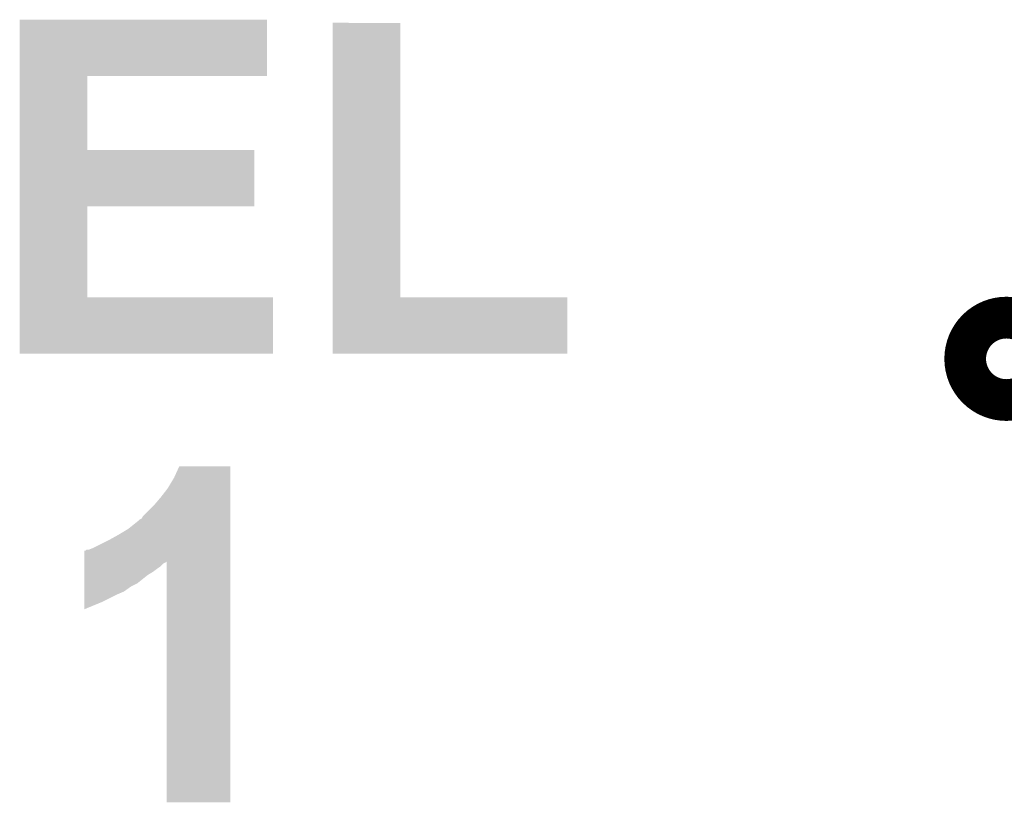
# Model space of a CAD drawing. Extents: x -0.05 to 0.95, y -0.15 to 1.54.
# Tile 33 of 45: x 0.31 to 0.4, y 1.32 to 1.39. Entities that reach past the tile are written whole.
import ezdxf

# ---------------------------------------------------------------- set-up
doc = ezdxf.new("R2010")
doc.units = 0
doc.layers.add('ACCEL_35_CLICK_V101_GTO', color=14, linetype='CONTINUOUS')

msp = doc.modelspace()

# ---------------------------------------------------------------- linework, layer by layer
at = {"layer": 'ACCEL_35_CLICK_V101_GTO', "const_width": 0.0079}
msp.add_lwpolyline([(0.3984, 1.3595, 1), (0.4024, 1.3595, 1)], format="xyb", close=True, dxfattribs=at)
at = {"layer": 'ACCEL_35_CLICK_V101_GTO'}
for points in [[(0.305801, 1.391999), (0.305801, 1.392), (0.3295, 1.391999), (0.305801, 1.392)], [(0.305801, 1.3866), (0.305801, 1.391999), (0.329499, 1.3866), (0.3295, 1.391999)], [(0.3358, 1.3654), (0.335801, 1.391699), (0.342301, 1.3654), (0.3423, 1.391699)], [(0.335801, 1.391699), (0.335801, 1.3917), (0.3423, 1.391699), (0.335801, 1.3917)], [(0.3058, 1.3795), (0.305801, 1.386599), (0.312301, 1.3795), (0.3123, 1.386599)], [(0.305801, 1.386599), (0.305801, 1.3866), (0.3123, 1.386599), (0.329499, 1.3866)], [(0.3058, 1.379499), (0.3058, 1.3795), (0.3283, 1.379499), (0.312301, 1.3795)], [(0.3058, 1.3741), (0.3058, 1.379499), (0.328299, 1.3741), (0.3283, 1.379499)], [(0.3058, 1.374099), (0.3058, 1.3741), (0.3123, 1.374099), (0.328299, 1.3741)], [(0.3058, 1.3654), (0.3058, 1.374099), (0.312301, 1.3654), (0.3123, 1.374099)], [(0.3058, 1.365399), (0.3058, 1.3654), (0.3301, 1.365399), (0.312301, 1.3654)], [(0.3058, 1.360001), (0.3058, 1.365399), (0.330099, 1.360001), (0.3301, 1.365399)], [(0.3358, 1.365399), (0.3358, 1.3654), (0.3583, 1.365399), (0.342301, 1.3654)], [(0.3358, 1.360001), (0.3358, 1.365399), (0.358299, 1.360001), (0.3583, 1.365399)], [(0.330099, 1.36), (0.3058, 1.360001), (0.330099, 1.36), (0.330099, 1.360001)], [(0.358299, 1.36), (0.3358, 1.360001), (0.358299, 1.36), (0.358299, 1.360001)], [(0.3206, 1.3481), (0.3211, 1.349199), (0.326, 1.3481), (0.326, 1.349199)], [(0.3211, 1.349199), (0.321101, 1.3492), (0.326, 1.349199), (0.321101, 1.3492)], [(0.32, 1.3471), (0.3206, 1.3481), (0.326, 1.3471), (0.326, 1.3481)], [(0.3193, 1.3462), (0.32, 1.3471), (0.326, 1.3462), (0.326, 1.3471)], [(0.3187, 1.3455), (0.3193, 1.3462), (0.326, 1.3455), (0.326, 1.3462)], [(0.3176, 1.3444), (0.3187, 1.3455), (0.326, 1.3444), (0.326, 1.3455)], [(0.3175, 1.3442), (0.3176, 1.3444), (0.326, 1.3442), (0.326, 1.3444)], [(0.3162, 1.3432), (0.3172, 1.344), (0.326, 1.3432), (0.326, 1.344)], [(0.3172, 1.344), (0.3173, 1.3441), (0.326, 1.344), (0.326, 1.3441)], [(0.3173, 1.3441), (0.3175, 1.3442), (0.326, 1.3441), (0.326, 1.3442)], [(0.3143, 1.3421), (0.3152, 1.3426), (0.326, 1.3421), (0.326, 1.3426)], [(0.3152, 1.3426), (0.3162, 1.3432), (0.326, 1.3426), (0.326, 1.3432)], [(0.3129, 1.3414), (0.3143, 1.3421), (0.326, 1.3414), (0.326, 1.3421)], [(0.312001, 1.340099), (0.312001, 1.3411), (0.326, 1.340099), (0.326, 1.3411)], [(0.3121, 1.3411), (0.3122, 1.3412), (0.326, 1.3411), (0.326, 1.3412)], [(0.3124, 1.3412), (0.3129, 1.3414), (0.326, 1.3412), (0.326, 1.3414)], [(0.312001, 1.34), (0.312001, 1.340099), (0.3198, 1.34), (0.319898, 1.340099)], [(0.312001, 1.3399), (0.312001, 1.34), (0.3196, 1.3399), (0.3198, 1.34)], [(0.312001, 1.3396), (0.312001, 1.3399), (0.3193, 1.3396), (0.3196, 1.3399)], [(0.312001, 1.3394), (0.312001, 1.3396), (0.319, 1.3394), (0.3193, 1.3396)], [(0.3199, 1.317001), (0.319898, 1.340099), (0.325999, 1.317001), (0.326, 1.340099)], [(0.312, 1.338), (0.312001, 1.3388), (0.3171, 1.338), (0.3181, 1.3388)], [(0.312001, 1.3391), (0.312001, 1.3394), (0.3186, 1.3391), (0.319, 1.3394)], [(0.312001, 1.3388), (0.312001, 1.3391), (0.3181, 1.3388), (0.3186, 1.3391)], [(0.312, 1.3377), (0.312, 1.338), (0.3165, 1.3377), (0.3171, 1.338)], [(0.312, 1.3372), (0.312, 1.3377), (0.3158, 1.3372), (0.3165, 1.3377)], [(0.312, 1.3369), (0.312, 1.3372), (0.3151, 1.3369), (0.3158, 1.3372)], [(0.312, 1.3362), (0.312, 1.3369), (0.3137, 1.3362), (0.3151, 1.3369)], [(0.312, 1.335501), (0.312, 1.3362), (0.312, 1.335501), (0.3137, 1.3362)], [(0.325999, 1.317), (0.3199, 1.317001), (0.325999, 1.317), (0.325999, 1.317001)]]:
    msp.add_solid(points, dxfattribs=at)

doc.saveas('drawing.dxf')
